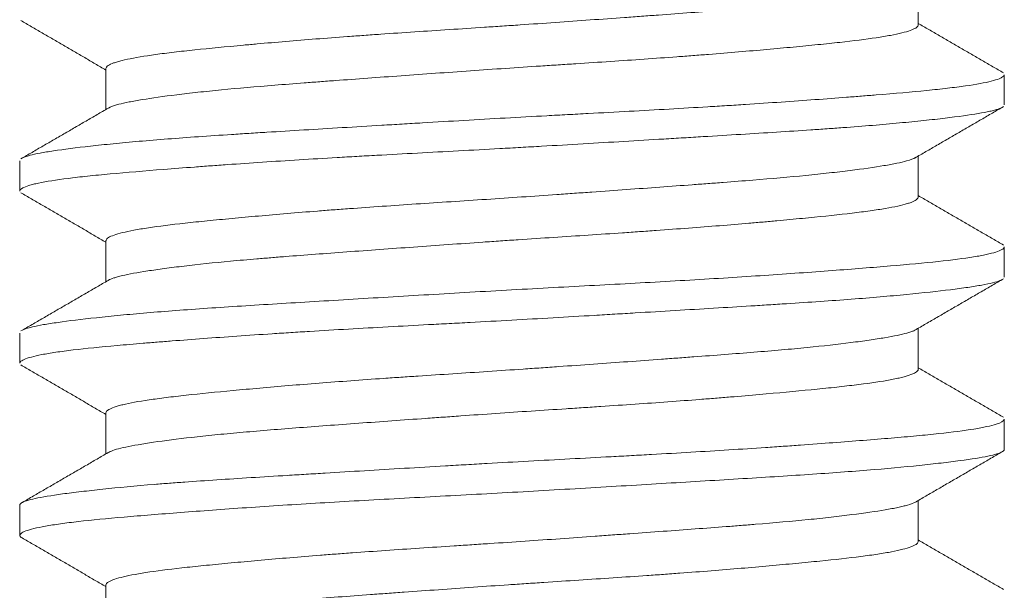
# Model space of a CAD drawing. Header units: millimetres. Extents: x 28 to 2257, y 19 to 785.
# Tile 46 of 55: x 1655.35 to 1659.35, y 381.3 to 383.62. Entities that reach past the tile are written whole.
import ezdxf

# ---------------------------------------------------------------- set-up
doc = ezdxf.new("R2010")
doc.units = ezdxf.units.MM
doc.layers.add('1', color=7, linetype='Continuous', true_color=0xffffff)

msp = doc.modelspace()

# ---------------------------------------------------------------- linework, layer by layer
at = {"layer": '1', "color": 155, "linetype": 'Continuous', "lineweight": 18}
for p, q in [((1659.0032, 383.5957), (1659.0032, 383.7626)), ((1655.7032, 383.4193), (1655.7032, 383.2523)), ((1659.3532, 383.2715), (1659.3532, 383.3936)), ((1659.0032, 382.8956), (1659.0032, 383.0626)), ((1655.3532, 383.0439), (1655.3532, 382.9212)), ((1655.7032, 382.7191), (1655.7032, 382.5523)), ((1659.3532, 382.571), (1659.3532, 382.6935)), ((1655.3532, 382.3435), (1655.3532, 382.2215)), ((1659.0032, 382.196), (1659.0032, 382.3626)), ((1655.7032, 382.0191), (1655.7032, 381.8523)), ((1659.3532, 381.8714), (1659.3532, 381.994)), ((1659.0032, 381.4956), (1659.0032, 381.6626)), ((1655.3532, 381.6436), (1655.3532, 381.5209)), ((1655.7032, 381.3193), (1655.7032, 381.1523))]:
    msp.add_line(p, q, dxfattribs=at)
for points, knots in [([(1658.9921, 383.7561), (1658.9896, 383.7547), (1658.9834, 383.7518), (1658.9752, 383.7488), (1658.9657, 383.7457), (1658.9604, 383.7441), (1658.9313, 383.7362), (1658.9001, 383.73), (1658.842, 383.7203), (1658.8101, 383.7154), (1658.7738, 383.7104), (1658.7487, 383.707), (1658.7356, 383.7053), (1658.6683, 383.6969), (1658.6082, 383.6902), (1658.5088, 383.6804), (1658.4568, 383.6756), (1658.4013, 383.6709), (1658.3634, 383.6677), (1658.3442, 383.6662), (1658.2469, 383.6583), (1658.165, 383.6521), (1658.0363, 383.6426), (1657.9924, 383.6394), (1657.925, 383.6344), (1657.9023, 383.6328), (1657.8564, 383.6294), (1657.8334, 383.6278), (1657.7179, 383.6194), (1657.6242, 383.6127), (1657.4816, 383.6026), (1657.4338, 383.5993), (1657.3615, 383.5944), (1657.3372, 383.5927), (1657.2889, 383.5895), (1657.2649, 383.5879), (1657.1451, 383.58), (1657.0507, 383.5739), (1656.9114, 383.5646), (1656.8653, 383.5614), (1656.7967, 383.5566), (1656.7739, 383.555), (1656.729, 383.5518), (1656.7069, 383.5502), (1656.5972, 383.5421), (1656.5136, 383.5355), (1656.3944, 383.5255), (1656.3556, 383.5221), (1656.2991, 383.517), (1656.2806, 383.5154), (1656.2445, 383.512), (1656.2269, 383.5104), (1656.1405, 383.5022), (1656.0777, 383.496), (1656.007, 383.4882), (1655.9932, 383.4866), (1655.9665, 383.4835), (1655.9536, 383.4819), (1655.916, 383.4772), (1655.893, 383.474), (1655.8297, 383.4644), (1655.7952, 383.458), (1655.7618, 383.4496), (1655.7556, 383.448), (1655.7443, 383.4446), (1655.739, 383.4429), (1655.725, 383.4378), (1655.7178, 383.4344), (1655.706, 383.4267), (1655.7029, 383.4224), (1655.7032, 383.4183)], [0, 0, 0, 0, 0.013122, 0.027509, 0.027509, 0.041897, 0.041897, 0.099448, 0.099448, 0.128223, 0.14261, 0.14261, 0.156998, 0.156998, 0.214549, 0.214549, 0.243324, 0.257712, 0.257712, 0.272099, 0.272099, 0.32965, 0.32965, 0.358425, 0.358425, 0.372813, 0.372813, 0.387201, 0.387201, 0.444751, 0.444751, 0.473527, 0.473527, 0.487914, 0.487914, 0.502302, 0.502302, 0.559853, 0.559853, 0.588628, 0.588628, 0.603016, 0.603016, 0.617403, 0.617403, 0.674954, 0.674954, 0.703729, 0.703729, 0.718117, 0.718117, 0.732505, 0.732505, 0.790055, 0.790055, 0.804443, 0.804443, 0.818831, 0.818831, 0.847606, 0.847606, 0.905157, 0.905157, 0.919544, 0.919544, 0.933932, 0.933932, 0.962707, 0.962707, 1, 1, 1, 1]), ([(1655.713, 383.258), (1655.7216, 383.2632), (1655.7357, 383.2682), (1655.7672, 383.2764), (1655.781, 383.2795), (1655.805, 383.2843), (1655.8135, 383.2859), (1655.8315, 383.2891), (1655.8409, 383.2907), (1655.8903, 383.2988), (1655.937, 383.3054), (1656.0175, 383.3154), (1656.0462, 383.3187), (1656.0919, 383.3238), (1656.1076, 383.3254), (1656.1396, 383.3288), (1656.1559, 383.3304), (1656.2393, 383.3385), (1656.3114, 383.3447), (1656.4275, 383.354), (1656.4675, 383.3571), (1656.5295, 383.3618), (1656.5505, 383.3634), (1656.5927, 383.3666), (1656.614, 383.3682), (1656.7215, 383.3761), (1656.8103, 383.3826), (1656.9479, 383.3925), (1656.9946, 383.3959), (1657.0892, 383.4027), (1657.1366, 383.4061), (1657.2788, 383.4161), (1657.3739, 383.4225), (1657.493, 383.4304), (1657.5168, 383.432), (1657.5645, 383.4351), (1657.5884, 383.4367), (1657.6597, 383.4413), (1657.7065, 383.4444), (1657.8452, 383.4537), (1657.9352, 383.46), (1658.0444, 383.468), (1658.066, 383.4697), (1658.1091, 383.4729), (1658.1304, 383.4746), (1658.1935, 383.4796), (1658.2343, 383.4829), (1658.3528, 383.4929), (1658.4268, 383.4995), (1658.5131, 383.5077), (1658.53, 383.5093), (1658.5633, 383.5125), (1658.5795, 383.5141), (1658.6269, 383.5189), (1658.6568, 383.522), (1658.7411, 383.5313), (1658.7904, 383.5375), (1658.8434, 383.5454), (1658.8536, 383.547), (1658.873, 383.5503), (1658.8822, 383.5519), (1658.9083, 383.5568), (1658.9236, 383.5601), (1658.9636, 383.57), (1658.9824, 383.5767), (1658.9957, 383.5851), (1658.9978, 383.5868), (1659.0011, 383.5901), (1659.0022, 383.5918), (1659.003, 383.5942), (1659.0031, 383.5949), (1659.0032, 383.5957)], [0, 0, 0, 0, 0.047248, 0.047248, 0.075917, 0.075917, 0.090252, 0.090252, 0.104587, 0.104587, 0.161927, 0.161927, 0.190596, 0.190596, 0.204931, 0.204931, 0.219266, 0.219266, 0.276606, 0.276606, 0.305275, 0.305275, 0.31961, 0.31961, 0.333945, 0.333945, 0.391284, 0.391284, 0.419954, 0.419954, 0.448624, 0.448624, 0.505963, 0.505963, 0.520298, 0.520298, 0.534633, 0.534633, 0.563303, 0.563303, 0.620642, 0.620642, 0.634977, 0.634977, 0.649312, 0.649312, 0.677982, 0.677982, 0.735321, 0.735321, 0.749656, 0.749656, 0.763991, 0.763991, 0.792661, 0.792661, 0.85, 0.85, 0.864335, 0.864335, 0.87867, 0.87867, 0.907339, 0.907339, 0.964679, 0.964679, 0.979014, 0.979014, 0.993349, 0.993349, 1, 1, 1, 1]), ([(1655.362, 383.0543), (1655.3689, 383.0582), (1655.3798, 383.0621), (1655.4058, 383.0689), (1655.4195, 383.0719), (1655.4435, 383.0764), (1655.4521, 383.0779), (1655.4704, 383.081), (1655.4802, 383.0825), (1655.532, 383.0904), (1655.5818, 383.0967), (1655.6687, 383.1064), (1655.6996, 383.1097), (1655.7492, 383.1146), (1655.7662, 383.1162), (1655.8013, 383.1195), (1655.8194, 383.1212), (1655.9122, 383.1293), (1655.9927, 383.1356), (1656.1225, 383.1446), (1656.1673, 383.1476), (1656.2368, 383.1521), (1656.2603, 383.1536), (1656.3082, 383.1566), (1656.3326, 383.1582), (1656.4559, 383.1658), (1656.5579, 383.172), (1656.716, 383.1815), (1656.7695, 383.1847), (1656.851, 383.1896), (1656.8784, 383.1913), (1656.9336, 383.1946), (1656.9614, 383.1962), (1657.1012, 383.2045), (1657.2132, 383.2111), (1657.3816, 383.2206), (1657.4377, 383.2237), (1657.5221, 383.2283), (1657.5502, 383.2298), (1657.6065, 383.2328), (1657.6347, 383.2343), (1657.7751, 383.2418), (1657.8845, 383.2478), (1658.0441, 383.2569), (1658.0965, 383.26), (1658.1741, 383.2647), (1658.1998, 383.2662), (1658.2508, 383.2694), (1658.2761, 383.271), (1658.4013, 383.2792), (1658.4954, 383.2857), (1658.6281, 383.2955), (1658.671, 383.2987), (1658.733, 383.3035), (1658.7533, 383.3051), (1658.7932, 383.3083), (1658.8128, 383.3098), (1658.9085, 383.3176), (1658.9769, 383.3235), (1659.0677, 383.3325), (1659.096, 383.3355), (1659.1355, 383.3401), (1659.1481, 383.3417), (1659.1724, 383.3448), (1659.184, 383.3464), (1659.2394, 383.3543), (1659.2742, 383.3607), (1659.3128, 383.3705), (1659.3234, 383.3738), (1659.3358, 383.3788), (1659.3393, 383.3804), (1659.3452, 383.3837), (1659.3476, 383.3854), (1659.3517, 383.3892), (1659.353, 383.3913), (1659.3532, 383.3935)], [0, 0, 0, 0, 0.036032, 0.036032, 0.063835, 0.063835, 0.077736, 0.077736, 0.091637, 0.091637, 0.147242, 0.147242, 0.175044, 0.175044, 0.188946, 0.188946, 0.202847, 0.202847, 0.258452, 0.258452, 0.286254, 0.286254, 0.300156, 0.300156, 0.314057, 0.314057, 0.369662, 0.369662, 0.397464, 0.397464, 0.411366, 0.411366, 0.425267, 0.425267, 0.480872, 0.480872, 0.508674, 0.508674, 0.522576, 0.522576, 0.536477, 0.536477, 0.592082, 0.592082, 0.619884, 0.619884, 0.633786, 0.633786, 0.647687, 0.647687, 0.703292, 0.703292, 0.731094, 0.731094, 0.744996, 0.744996, 0.758897, 0.758897, 0.814502, 0.814502, 0.842304, 0.842304, 0.856206, 0.856206, 0.870107, 0.870107, 0.925712, 0.925712, 0.953514, 0.953514, 0.967415, 0.967415, 0.981317, 0.981317, 1, 1, 1, 1]), ([(1659.344, 383.2604), (1659.3401, 383.2582), (1659.3349, 383.2561), (1659.3241, 383.2524), (1659.319, 383.2509), (1659.3077, 383.2479), (1659.2891, 383.2434), (1659.2654, 383.2389), (1659.2114, 383.2297), (1659.1665, 383.2235), (1659.0991, 383.2154), (1659.085, 383.2138), (1659.0559, 383.2105), (1659.0109, 383.2056), (1658.9616, 383.2007), (1658.8577, 383.1909), (1658.7812, 383.1845), (1658.6761, 383.1768), (1658.6546, 383.1752), (1658.611, 383.1722), (1658.5446, 383.1676), (1658.4754, 383.1632), (1658.3334, 383.1542), (1658.2338, 383.1481), (1658.103, 383.1402), (1658.0765, 383.1386), (1658.0234, 383.1354), (1657.9432, 383.1306), (1657.862, 383.1257), (1657.698, 383.1159), (1657.5867, 383.1092), (1657.4451, 383.1011), (1657.4166, 383.0995), (1657.3599, 383.0963), (1657.3316, 383.0947), (1657.247, 383.09), (1657.1909, 383.087), (1657.0235, 383.078), (1656.913, 383.0721), (1656.7766, 383.0645), (1656.7493, 383.063), (1656.6955, 383.0599), (1656.6156, 383.0553), (1656.5381, 383.0506), (1656.3863, 383.0411), (1656.2893, 383.0347), (1656.1735, 383.0264), (1656.1506, 383.0248), (1656.1058, 383.0215), (1656.0399, 383.0165), (1655.9778, 383.0117), (1655.8588, 383.0023), (1655.7862, 382.9964), (1655.7042, 382.9888), (1655.6882, 382.9873), (1655.6575, 382.9843), (1655.613, 382.9797), (1655.5734, 382.9752), (1655.5007, 382.9659), (1655.4608, 382.9596), (1655.4219, 382.9514), (1655.4147, 382.9497), (1655.4015, 382.9464), (1655.3835, 382.9415), (1655.3709, 382.9365), (1655.3569, 382.929), (1655.353, 382.9248), (1655.3532, 382.9206)], [0, 0, 0, 0, 0.019982, 0.019982, 0.033859, 0.033859, 0.047735, 0.075488, 0.075488, 0.130995, 0.130995, 0.144871, 0.144871, 0.158748, 0.186501, 0.186501, 0.242007, 0.242007, 0.255884, 0.255884, 0.26976, 0.297513, 0.297513, 0.35302, 0.35302, 0.366896, 0.366896, 0.380773, 0.408526, 0.408526, 0.464032, 0.464032, 0.477909, 0.477909, 0.491785, 0.491785, 0.519538, 0.519538, 0.575044, 0.575044, 0.588921, 0.588921, 0.602798, 0.630551, 0.630551, 0.686057, 0.686057, 0.699933, 0.699933, 0.71381, 0.741563, 0.741563, 0.797069, 0.797069, 0.810946, 0.810946, 0.824822, 0.852575, 0.852575, 0.908082, 0.908082, 0.921958, 0.921958, 0.935835, 0.963588, 0.963588, 1, 1, 1, 1]), ([(1658.9928, 383.0565), (1658.985, 383.052), (1658.9728, 383.0475), (1658.945, 383.0399), (1658.9317, 383.0368), (1658.9085, 383.032), (1658.9003, 383.0304), (1658.8828, 383.0272), (1658.8736, 383.0255), (1658.8252, 383.0174), (1658.7793, 383.0108), (1658.6998, 383.0008), (1658.6715, 382.9975), (1658.6264, 382.9924), (1658.6108, 382.9907), (1658.579, 382.9874), (1658.5628, 382.9857), (1658.4798, 382.9775), (1658.408, 382.9713), (1658.2924, 382.962), (1658.2526, 382.9589), (1658.1907, 382.9541), (1658.1697, 382.9525), (1658.1275, 382.9493), (1658.1061, 382.9478), (1657.9986, 382.9398), (1657.9097, 382.9333), (1657.7719, 382.9233), (1657.7252, 382.92), (1657.6541, 382.9149), (1657.6303, 382.9132), (1657.5827, 382.9098), (1657.5589, 382.9081), (1657.4398, 382.8997), (1657.3444, 382.8932), (1657.201, 382.8837), (1657.1531, 382.8805), (1657.0573, 382.8743), (1657.0101, 382.8712), (1656.8705, 382.8618), (1656.78, 382.8556), (1656.6702, 382.8475), (1656.6484, 382.8459), (1656.6051, 382.8426), (1656.5836, 382.8409), (1656.52, 382.8359), (1656.4789, 382.8326), (1656.3594, 382.8226), (1656.2848, 382.8158), (1656.1979, 382.8076), (1656.1808, 382.806), (1656.1474, 382.8028), (1656.1309, 382.8012), (1656.0831, 382.7964), (1656.053, 382.7933), (1655.9679, 382.7839), (1655.9181, 382.7777), (1655.8647, 382.7697), (1655.8544, 382.7681), (1655.8349, 382.7649), (1655.8255, 382.7632), (1655.7992, 382.7583), (1655.7837, 382.755), (1655.7432, 382.7451), (1655.7243, 382.7383), (1655.7082, 382.7282), (1655.7048, 382.7248), (1655.7033, 382.7206), (1655.7032, 382.7196), (1655.7032, 382.7186)], [0, 0, 0, 0, 0.041897, 0.041897, 0.070672, 0.070672, 0.08506, 0.08506, 0.099448, 0.099448, 0.156998, 0.156998, 0.185773, 0.185773, 0.200161, 0.200161, 0.214549, 0.214549, 0.272099, 0.272099, 0.300875, 0.300875, 0.315262, 0.315262, 0.32965, 0.32965, 0.387201, 0.387201, 0.415976, 0.415976, 0.430364, 0.430364, 0.444751, 0.444751, 0.502302, 0.502302, 0.531077, 0.531077, 0.559853, 0.559853, 0.617403, 0.617403, 0.631791, 0.631791, 0.646179, 0.646179, 0.674954, 0.674954, 0.732505, 0.732505, 0.746892, 0.746892, 0.76128, 0.76128, 0.790055, 0.790055, 0.847606, 0.847606, 0.861994, 0.861994, 0.876381, 0.876381, 0.905157, 0.905157, 0.962707, 0.962707, 0.991483, 0.991483, 1, 1, 1, 1]), ([(1655.7136, 382.5584), (1655.7188, 382.5614), (1655.7259, 382.5644), (1655.7397, 382.5689), (1655.7449, 382.5705), (1655.7564, 382.5736), (1655.7626, 382.5752), (1655.7961, 382.583), (1655.8305, 382.5893), (1655.8936, 382.5991), (1655.9165, 382.6024), (1655.9538, 382.6074), (1655.9668, 382.6091), (1655.9934, 382.6124), (1656.0071, 382.6141), (1656.0776, 382.6224), (1656.1401, 382.6291), (1656.2431, 382.6387), (1656.279, 382.6418), (1656.3352, 382.6465), (1656.3543, 382.6481), (1656.3928, 382.6512), (1656.4124, 382.6528), (1656.5114, 382.6606), (1656.5946, 382.6668), (1656.7253, 382.6764), (1656.7699, 382.6796), (1656.861, 382.6863), (1656.9069, 382.6896), (1657.0457, 382.6996), (1657.1395, 382.7063), (1657.2585, 382.7146), (1657.2824, 382.7163), (1657.3304, 382.7195), (1657.3545, 382.7212), (1657.4267, 382.726), (1657.4744, 382.7292), (1657.6167, 382.7385), (1657.7101, 382.7446), (1657.825, 382.7524), (1657.8479, 382.754), (1657.8935, 382.7571), (1657.9163, 382.7587), (1657.9837, 382.7635), (1658.0276, 382.7668), (1658.1563, 382.7765), (1658.238, 382.7831), (1658.3351, 382.7915), (1658.3543, 382.7931), (1658.3921, 382.7965), (1658.4107, 382.7982), (1658.4653, 382.8032), (1658.5001, 382.8064), (1658.5999, 382.8161), (1658.6603, 382.8222), (1658.7279, 382.83), (1658.7411, 382.8316), (1658.7665, 382.8347), (1658.7788, 382.8363), (1658.8141, 382.841), (1658.8357, 382.8442), (1658.8947, 382.8537), (1658.9265, 382.8603), (1658.9565, 382.8686), (1658.9621, 382.8703), (1658.9721, 382.8737), (1658.9766, 382.8754), (1658.9884, 382.8804), (1658.9942, 382.8838), (1659.0014, 382.8901), (1659.0032, 382.8931), (1659.0032, 382.896)], [0, 0, 0, 0, 0.027752, 0.027752, 0.042087, 0.042087, 0.056422, 0.056422, 0.113761, 0.113761, 0.142431, 0.142431, 0.156766, 0.156766, 0.171101, 0.171101, 0.22844, 0.22844, 0.25711, 0.25711, 0.271445, 0.271445, 0.28578, 0.28578, 0.343119, 0.343119, 0.371789, 0.371789, 0.400459, 0.400459, 0.457798, 0.457798, 0.472133, 0.472133, 0.486468, 0.486468, 0.515138, 0.515138, 0.572477, 0.572477, 0.586812, 0.586812, 0.601147, 0.601147, 0.629817, 0.629817, 0.687156, 0.687156, 0.701491, 0.701491, 0.715826, 0.715826, 0.744495, 0.744495, 0.801835, 0.801835, 0.81617, 0.81617, 0.830505, 0.830505, 0.859174, 0.859174, 0.916514, 0.916514, 0.930849, 0.930849, 0.945183, 0.945183, 0.973853, 0.973853, 1, 1, 1, 1]), ([(1655.3626, 382.3546), (1655.3709, 382.3592), (1655.3849, 382.3638), (1655.4174, 382.3714), (1655.4325, 382.3745), (1655.4671, 382.3805), (1655.4866, 382.3836), (1655.5516, 382.3929), (1655.6036, 382.3993), (1655.6951, 382.4092), (1655.7274, 382.4125), (1655.7957, 382.419), (1655.8315, 382.4223), (1655.9444, 382.4319), (1656.0266, 382.438), (1656.2055, 382.4502), (1656.2997, 382.4562), (1656.497, 382.4683), (1656.6001, 382.4745), (1656.8156, 382.4875), (1656.925, 382.4941), (1657.1466, 382.5072), (1657.2589, 382.5138), (1657.4866, 382.5264), (1657.5988, 382.5324), (1657.8197, 382.5442), (1657.9285, 382.5502), (1658.1426, 382.5626), (1658.2448, 382.5689), (1658.4399, 382.5818), (1658.5329, 382.5884), (1658.7089, 382.6015), (1658.7896, 382.6079), (1658.9368, 382.62), (1659.0034, 382.6259), (1659.1216, 382.6382), (1659.1716, 382.6443), (1659.2336, 382.6537), (1659.252, 382.6569), (1659.2845, 382.6634), (1659.2985, 382.6667), (1659.3337, 382.6767), (1659.3474, 382.6833), (1659.3526, 382.6911), (1659.3531, 382.6924), (1659.3532, 382.6938)], [0, 0, 0, 0, 0.042705, 0.042705, 0.070507, 0.070507, 0.09831, 0.09831, 0.153915, 0.153915, 0.181717, 0.181717, 0.20952, 0.20952, 0.265125, 0.265125, 0.32073, 0.32073, 0.376335, 0.376335, 0.43194, 0.43194, 0.487544, 0.487544, 0.543149, 0.543149, 0.598754, 0.598754, 0.654359, 0.654359, 0.709964, 0.709964, 0.765569, 0.765569, 0.821174, 0.821174, 0.876779, 0.876779, 0.904582, 0.904582, 0.932384, 0.932384, 0.987989, 0.987989, 1, 1, 1, 1]), ([(1659.3445, 382.5607), (1659.342, 382.5592), (1659.3389, 382.5578), (1659.3203, 382.5504), (1659.296, 382.5445), (1659.2537, 382.5369), (1659.2446, 382.5353), (1659.2254, 382.5322), (1659.195, 382.5276), (1659.1598, 382.5229), (1659.0832, 382.5133), (1659.0239, 382.5068), (1658.9389, 382.4985), (1658.9214, 382.4969), (1658.8856, 382.4936), (1658.8673, 382.492), (1658.8111, 382.4871), (1658.7721, 382.484), (1658.65, 382.4747), (1658.5623, 382.4688), (1658.4443, 382.4612), (1658.4203, 382.4597), (1658.372, 382.4566), (1658.2987, 382.4521), (1658.2233, 382.4475), (1658.0697, 382.4382), (1657.9635, 382.4318), (1657.826, 382.4235), (1657.7983, 382.4219), (1657.7429, 382.4186), (1657.6596, 382.4136), (1657.576, 382.4087), (1657.4082, 382.3989), (1657.2957, 382.3926), (1657.1541, 382.385), (1657.1258, 382.3835), (1657.0696, 382.3805), (1656.9858, 382.376), (1656.9034, 382.3715), (1656.7404, 382.3626), (1656.6342, 382.3565), (1656.5046, 382.3485), (1656.479, 382.3469), (1656.4284, 382.3437), (1656.3535, 382.3389), (1656.2817, 382.334), (1656.1421, 382.3243), (1656.0544, 382.3177), (1655.9516, 382.3097), (1655.9314, 382.3081), (1655.8921, 382.3049), (1655.8347, 382.3003), (1655.7816, 382.2958), (1655.6811, 382.2868), (1655.6217, 382.2809), (1655.5573, 382.2731), (1655.545, 382.2716), (1655.5215, 382.2684), (1655.488, 382.2637), (1655.4597, 382.2589), (1655.4098, 382.2493), (1655.3855, 382.2427), (1655.3668, 382.2344), (1655.3637, 382.2327), (1655.3586, 382.2294), (1655.3567, 382.2278), (1655.3539, 382.2244), (1655.3532, 382.2227), (1655.3532, 382.2209)], [0, 0, 0, 0, 0.013321, 0.013321, 0.068828, 0.068828, 0.082704, 0.082704, 0.096581, 0.124334, 0.124334, 0.17984, 0.17984, 0.193717, 0.193717, 0.207593, 0.207593, 0.235346, 0.235346, 0.290853, 0.290853, 0.304729, 0.304729, 0.318606, 0.346359, 0.346359, 0.401865, 0.401865, 0.415742, 0.415742, 0.429618, 0.457371, 0.457371, 0.512877, 0.512877, 0.526754, 0.526754, 0.540631, 0.568384, 0.568384, 0.62389, 0.62389, 0.637766, 0.637766, 0.651643, 0.679396, 0.679396, 0.734902, 0.734902, 0.748779, 0.748779, 0.762655, 0.790409, 0.790409, 0.845915, 0.845915, 0.859791, 0.859791, 0.873668, 0.901421, 0.901421, 0.956927, 0.956927, 0.970804, 0.970804, 0.98468, 0.98468, 1, 1, 1, 1]), ([(1658.9926, 382.3564), (1658.9905, 382.3552), (1658.988, 382.354), (1658.9817, 382.3512), (1658.9776, 382.3496), (1658.9684, 382.3465), (1658.9633, 382.3449), (1658.9354, 382.3372), (1658.9051, 382.3309), (1658.848, 382.3212), (1658.827, 382.318), (1658.7925, 382.313), (1658.7805, 382.3113), (1658.7557, 382.3079), (1658.7429, 382.3063), (1658.6768, 382.2979), (1658.6174, 382.2912), (1658.5187, 382.2814), (1658.4841, 382.2781), (1658.4116, 382.2717), (1658.3743, 382.2686), (1658.2588, 382.2592), (1658.1774, 382.2531), (1658.0703, 382.2451), (1658.0486, 382.2435), (1658.0046, 382.2403), (1657.9823, 382.2386), (1657.9148, 382.2337), (1657.8694, 382.2304), (1657.7318, 382.2204), (1657.6383, 382.2137), (1657.5191, 382.2053), (1657.4952, 382.2036), (1657.4471, 382.2002), (1657.4228, 382.1986), (1657.3505, 382.1936), (1657.3025, 382.1904), (1657.1592, 382.1809), (1657.0647, 382.1748), (1656.9479, 382.167), (1656.9246, 382.1654), (1656.8781, 382.1623), (1656.8549, 382.1607), (1656.7863, 382.1559), (1656.7415, 382.1527), (1656.6099, 382.1431), (1656.5259, 382.1365), (1656.4054, 382.1264), (1656.366, 382.123), (1656.2906, 382.1163), (1656.2544, 382.113), (1656.1503, 382.1032), (1656.0867, 382.0969), (1656.0148, 382.0891), (1656.0008, 382.0875), (1655.9737, 382.0843), (1655.9606, 382.0828), (1655.9228, 382.0781), (1655.8995, 382.0749), (1655.8353, 382.0654), (1655.8, 382.0589), (1655.7654, 382.0506), (1655.759, 382.0489), (1655.7472, 382.0455), (1655.7419, 382.0438), (1655.7274, 382.0388), (1655.7198, 382.0354), (1655.7067, 382.0275), (1655.703, 382.023), (1655.7032, 382.0186)], [0, 0, 0, 0, 0.01128, 0.01128, 0.025668, 0.025668, 0.040055, 0.040055, 0.097606, 0.097606, 0.126381, 0.126381, 0.140769, 0.140769, 0.155157, 0.155157, 0.212707, 0.212707, 0.241483, 0.241483, 0.270258, 0.270258, 0.327808, 0.327808, 0.342196, 0.342196, 0.356584, 0.356584, 0.385359, 0.385359, 0.44291, 0.44291, 0.457297, 0.457297, 0.471685, 0.471685, 0.50046, 0.50046, 0.558011, 0.558011, 0.572399, 0.572399, 0.586786, 0.586786, 0.615562, 0.615562, 0.673112, 0.673112, 0.701888, 0.701888, 0.730663, 0.730663, 0.788214, 0.788214, 0.802601, 0.802601, 0.816989, 0.816989, 0.845764, 0.845764, 0.903315, 0.903315, 0.917703, 0.917703, 0.93209, 0.93209, 0.960866, 0.960866, 1, 1, 1, 1]), ([(1655.7124, 381.8576), (1655.7145, 381.8589), (1655.7169, 381.8602), (1655.7333, 381.8677), (1655.7548, 381.8738), (1655.7991, 381.8832), (1655.8158, 381.8864), (1655.844, 381.8913), (1655.854, 381.8929), (1655.8746, 381.8962), (1655.8854, 381.8978), (1655.9415, 381.906), (1655.9933, 381.9127), (1656.0812, 381.9227), (1656.1122, 381.926), (1656.1614, 381.9309), (1656.1782, 381.9326), (1656.2124, 381.9358), (1656.2298, 381.9374), (1656.3183, 381.9453), (1656.3941, 381.9514), (1656.5153, 381.9608), (1656.5569, 381.9639), (1656.6427, 381.9703), (1656.6862, 381.9735), (1656.8187, 381.9832), (1656.9095, 381.9898), (1657.0261, 381.9982), (1657.0496, 381.9998), (1657.0968, 382.0032), (1657.1207, 382.0049), (1657.1923, 382.01), (1657.2399, 382.0133), (1657.3828, 382.0232), (1657.4778, 382.0294), (1657.5961, 382.0372), (1657.6198, 382.0387), (1657.6671, 382.0418), (1657.6908, 382.0434), (1657.7611, 382.0481), (1657.8073, 382.0512), (1657.9435, 382.0606), (1658.0313, 382.0669), (1658.1373, 382.0751), (1658.1583, 382.0768), (1658.1999, 382.0801), (1658.2205, 382.0818), (1658.2812, 382.0868), (1658.3203, 382.0901), (1658.4335, 382.1001), (1658.5037, 382.1067), (1658.5847, 382.1147), (1658.6005, 382.1162), (1658.6315, 382.1194), (1658.6466, 382.121), (1658.6905, 382.1257), (1658.7179, 382.1288), (1658.7947, 382.1381), (1658.8389, 382.1443), (1658.8851, 382.1524), (1658.8938, 382.1541), (1658.9105, 382.1574), (1658.9182, 382.159), (1658.94, 382.164), (1658.9525, 382.1673), (1658.9838, 382.1773), (1658.9967, 382.184), (1659.0024, 382.1923), (1659.0031, 382.194), (1659.0032, 382.1957), (1659.0032, 382.1958), (1659.0032, 382.1959)], [0, 0, 0, 0, 0.011905, 0.011905, 0.069139, 0.069139, 0.097756, 0.097756, 0.112065, 0.112065, 0.126374, 0.126374, 0.183608, 0.183608, 0.212225, 0.212225, 0.226534, 0.226534, 0.240842, 0.240842, 0.298077, 0.298077, 0.326694, 0.326694, 0.355311, 0.355311, 0.412546, 0.412546, 0.426854, 0.426854, 0.441163, 0.441163, 0.46978, 0.46978, 0.527015, 0.527015, 0.541323, 0.541323, 0.555632, 0.555632, 0.584249, 0.584249, 0.641484, 0.641484, 0.655792, 0.655792, 0.670101, 0.670101, 0.698718, 0.698718, 0.755952, 0.755952, 0.770261, 0.770261, 0.78457, 0.78457, 0.813187, 0.813187, 0.870421, 0.870421, 0.88473, 0.88473, 0.899038, 0.899038, 0.927656, 0.927656, 0.98489, 0.98489, 0.999199, 0.999199, 1, 1, 1, 1]), ([(1655.3532, 381.6437), (1655.353, 381.6468), (1655.3552, 381.6499), (1655.3621, 381.6545), (1655.3651, 381.656), (1655.3721, 381.659), (1655.3844, 381.6635), (1655.4019, 381.6679), (1655.4437, 381.6769), (1655.4806, 381.683), (1655.5385, 381.6909), (1655.5507, 381.6925), (1655.576, 381.6957), (1655.6154, 381.7005), (1655.6593, 381.7054), (1655.7528, 381.7152), (1655.8229, 381.7218), (1655.9207, 381.7298), (1655.9407, 381.7314), (1655.9814, 381.7345), (1656.0434, 381.7392), (1656.1087, 381.7437), (1656.2435, 381.7526), (1656.3389, 381.7586), (1656.4653, 381.7663), (1656.4909, 381.7679), (1656.5424, 381.771), (1656.6201, 381.7757), (1656.6994, 381.7805), (1656.86, 381.7902), (1656.9698, 381.7968), (1657.1105, 381.8051), (1657.1388, 381.8067), (1657.1952, 381.81), (1657.2234, 381.8116), (1657.3078, 381.8165), (1657.364, 381.8196), (1657.5323, 381.8289), (1657.6441, 381.8348), (1657.7834, 381.8423), (1657.8111, 381.8438), (1657.8661, 381.8468), (1657.9478, 381.8514), (1658.0276, 381.8559), (1658.1845, 381.8652), (1658.2856, 381.8715), (1658.4074, 381.8797), (1658.4315, 381.8814), (1658.4787, 381.8846), (1658.5484, 381.8896), (1658.6146, 381.8945), (1658.7422, 381.9042), (1658.8212, 381.9104), (1658.9118, 381.918), (1658.9295, 381.9195), (1658.9638, 381.9226), (1659.0135, 381.9271), (1659.0586, 381.9316), (1659.1426, 381.9406), (1659.1904, 381.9468), (1659.2396, 381.9548), (1659.2489, 381.9565), (1659.2662, 381.9597), (1659.2903, 381.9646), (1659.3092, 381.9695), (1659.34, 381.9793), (1659.3513, 381.9859), (1659.3531, 381.9928), (1659.3531, 381.9932), (1659.3532, 381.9936)], [0, 0, 0, 0, 0.026724, 0.026724, 0.040194, 0.040194, 0.053664, 0.080603, 0.080603, 0.134483, 0.134483, 0.147953, 0.147953, 0.161422, 0.188362, 0.188362, 0.242241, 0.242241, 0.255711, 0.255711, 0.269181, 0.296121, 0.296121, 0.35, 0.35, 0.36347, 0.36347, 0.37694, 0.403879, 0.403879, 0.457759, 0.457759, 0.471228, 0.471228, 0.484698, 0.484698, 0.511638, 0.511638, 0.565517, 0.565517, 0.578987, 0.578987, 0.592457, 0.619397, 0.619397, 0.673276, 0.673276, 0.686746, 0.686746, 0.700216, 0.727155, 0.727155, 0.781034, 0.781034, 0.794504, 0.794504, 0.807974, 0.834914, 0.834914, 0.888793, 0.888793, 0.902263, 0.902263, 0.915733, 0.942672, 0.942672, 0.996552, 0.996552, 1, 1, 1, 1]), ([(1659.3532, 381.8706), (1659.353, 381.8666), (1659.349, 381.8627), (1659.3348, 381.8559), (1659.3262, 381.8529), (1659.3043, 381.8469), (1659.2911, 381.8439), (1659.2447, 381.8349), (1659.2047, 381.8288), (1659.1307, 381.8192), (1659.1039, 381.8159), (1659.0467, 381.8095), (1659.0161, 381.8062), (1658.9186, 381.7964), (1658.8459, 381.7899), (1658.6847, 381.7772), (1658.5983, 381.7712), (1658.4149, 381.7592), (1658.3178, 381.7532), (1658.1123, 381.7407), (1658.0068, 381.7344), (1657.7909, 381.7214), (1657.6804, 381.7148), (1657.454, 381.7015), (1657.3413, 381.6952), (1657.1173, 381.683), (1657.0058, 381.6771), (1656.7841, 381.665), (1656.677, 381.659), (1656.4703, 381.6465), (1656.3705, 381.6401), (1656.1788, 381.6269), (1656.0895, 381.6203), (1655.9236, 381.6075), (1655.8468, 381.6014), (1655.7067, 381.5893), (1655.6452, 381.5833), (1655.5654, 381.5742), (1655.5409, 381.5711), (1655.4961, 381.5649), (1655.4757, 381.5617), (1655.4213, 381.5519), (1655.3947, 381.5454), (1655.3686, 381.5355), (1655.3622, 381.5322), (1655.3542, 381.5257), (1655.3526, 381.5225), (1655.3541, 381.5164), (1655.357, 381.5135), (1655.362, 381.5106)], [0, 0, 0, 0, 0.033082, 0.033082, 0.059255, 0.059255, 0.085427, 0.085427, 0.137772, 0.137772, 0.163945, 0.163945, 0.190117, 0.190117, 0.242462, 0.242462, 0.294807, 0.294807, 0.347152, 0.347152, 0.399497, 0.399497, 0.451843, 0.451843, 0.504188, 0.504188, 0.556533, 0.556533, 0.608878, 0.608878, 0.661223, 0.661223, 0.713568, 0.713568, 0.765913, 0.765913, 0.818258, 0.818258, 0.84443, 0.84443, 0.870603, 0.870603, 0.922948, 0.922948, 0.949121, 0.949121, 0.975293, 0.975293, 1, 1, 1, 1]), ([(1658.9923, 381.6562), (1658.985, 381.6521), (1658.9741, 381.648), (1658.9541, 381.6423), (1658.9481, 381.6408), (1658.9351, 381.6376), (1658.928, 381.636), (1658.9053, 381.6313), (1658.8883, 381.6281), (1658.8316, 381.6184), (1658.7865, 381.6118), (1658.7208, 381.6035), (1658.7073, 381.6018), (1658.6791, 381.5984), (1658.6645, 381.5967), (1658.6197, 381.5917), (1658.5884, 381.5883), (1658.4902, 381.5785), (1658.419, 381.5722), (1658.3229, 381.5644), (1658.3033, 381.5629), (1658.2634, 381.5597), (1658.243, 381.5581), (1658.1816, 381.5534), (1658.1397, 381.5503), (1658.0117, 381.5407), (1657.923, 381.5343), (1657.808, 381.5259), (1657.7848, 381.5243), (1657.7379, 381.5209), (1657.7143, 381.5192), (1657.6437, 381.5141), (1657.5964, 381.5107), (1657.4541, 381.5007), (1657.3586, 381.4941), (1657.2384, 381.4861), (1657.2143, 381.4846), (1657.1661, 381.4814), (1657.1422, 381.4798), (1657.0708, 381.4752), (1657.0237, 381.4721), (1656.8842, 381.4628), (1656.7933, 381.4565), (1656.6825, 381.4484), (1656.6604, 381.4468), (1656.6168, 381.4435), (1656.5954, 381.4418), (1656.5319, 381.4369), (1656.4908, 381.4335), (1656.3708, 381.4236), (1656.2956, 381.4168), (1656.2074, 381.4086), (1656.1901, 381.4069), (1656.1564, 381.4037), (1656.14, 381.4021), (1656.092, 381.3973), (1656.0617, 381.3942), (1655.9758, 381.3848), (1655.9251, 381.3786), (1655.8704, 381.3706), (1655.86, 381.369), (1655.8401, 381.3658), (1655.8307, 381.3642), (1655.8039, 381.3593), (1655.7723, 381.3527), (1655.7426, 381.3444), (1655.7293, 381.3393), (1655.7214, 381.3359), (1655.718, 381.3342), (1655.7068, 381.3277), (1655.7029, 381.323), (1655.7032, 381.3184)], [0, 0, 0, 0, 0.038214, 0.038214, 0.052601, 0.052601, 0.066989, 0.066989, 0.095764, 0.095764, 0.153315, 0.153315, 0.167703, 0.167703, 0.18209, 0.18209, 0.210866, 0.210866, 0.268416, 0.268416, 0.282804, 0.282804, 0.297192, 0.297192, 0.325967, 0.325967, 0.383517, 0.383517, 0.397905, 0.397905, 0.412293, 0.412293, 0.441068, 0.441068, 0.498619, 0.498619, 0.513006, 0.513006, 0.527394, 0.527394, 0.556169, 0.556169, 0.61372, 0.61372, 0.628108, 0.628108, 0.642495, 0.642495, 0.671271, 0.671271, 0.728821, 0.728821, 0.743209, 0.743209, 0.757597, 0.757597, 0.786372, 0.786372, 0.843923, 0.843923, 0.85831, 0.85831, 0.872698, 0.872698, 0.901473, 0.930249, 0.944636, 0.944636, 0.959024, 0.959024, 1, 1, 1, 1]), ([(1655.713, 381.158), (1655.7168, 381.1603), (1655.7217, 381.1626), (1655.7359, 381.1679), (1655.7461, 381.171), (1655.7647, 381.1757), (1655.7714, 381.1773), (1655.7857, 381.1804), (1655.7934, 381.182), (1655.834, 381.1899), (1655.8739, 381.1964), (1655.945, 381.2063), (1655.9705, 381.2096), (1656.0117, 381.2146), (1656.0259, 381.2163), (1656.0549, 381.2197), (1656.0698, 381.2213), (1656.1461, 381.2297), (1656.213, 381.2361), (1656.3222, 381.2455), (1656.36, 381.2486), (1656.4387, 381.2549), (1656.479, 381.258), (1656.6025, 381.2674), (1656.6884, 381.2737), (1656.8002, 381.2818), (1656.8228, 381.2835), (1656.8684, 381.2868), (1656.8915, 381.2885), (1656.9611, 381.2935), (1657.0078, 381.2968), (1657.1483, 381.3069), (1657.243, 381.3136), (1657.3624, 381.3217), (1657.3863, 381.3233), (1657.4343, 381.3265), (1657.4584, 381.3281), (1657.5303, 381.3329), (1657.5778, 381.336), (1657.7187, 381.3452), (1657.8108, 381.3513), (1657.9236, 381.3593), (1657.946, 381.3608), (1657.9906, 381.3641), (1658.0128, 381.3657), (1658.0784, 381.3706), (1658.121, 381.3738), (1658.2454, 381.3837), (1658.324, 381.3904), (1658.4166, 381.3987), (1658.4348, 381.4004), (1658.4707, 381.4037), (1658.4883, 381.4054), (1658.5398, 381.4102), (1658.5725, 381.4134), (1658.6656, 381.4228), (1658.7213, 381.4289), (1658.7827, 381.4368), (1658.7945, 381.4384), (1658.8174, 381.4415), (1658.8283, 381.4431), (1658.8596, 381.4479), (1658.8784, 381.4511), (1658.9292, 381.4609), (1658.9552, 381.4675), (1658.9779, 381.4759), (1658.982, 381.4776), (1658.989, 381.481), (1658.992, 381.4827), (1658.9994, 381.4877), (1659.0022, 381.491), (1659.0031, 381.4947), (1659.0031, 381.4952), (1659.0032, 381.4957)], [0, 0, 0, 0, 0.021101, 0.021101, 0.049771, 0.049771, 0.064106, 0.064106, 0.07844, 0.07844, 0.13578, 0.13578, 0.16445, 0.16445, 0.178784, 0.178784, 0.193119, 0.193119, 0.250459, 0.250459, 0.279128, 0.279128, 0.307798, 0.307798, 0.365138, 0.365138, 0.379472, 0.379472, 0.393807, 0.393807, 0.422477, 0.422477, 0.479817, 0.479817, 0.494151, 0.494151, 0.508486, 0.508486, 0.537156, 0.537156, 0.594495, 0.594495, 0.60883, 0.60883, 0.623165, 0.623165, 0.651835, 0.651835, 0.709174, 0.709174, 0.723509, 0.723509, 0.737844, 0.737844, 0.766514, 0.766514, 0.823853, 0.823853, 0.838188, 0.838188, 0.852523, 0.852523, 0.881193, 0.881193, 0.938532, 0.938532, 0.952867, 0.952867, 0.967202, 0.967202, 0.995872, 0.995872, 1, 1, 1, 1])]:
    msp.add_open_spline(points, degree=3, knots=knots, dxfattribs=at)
for points in [[(1655.3567, 383.6137), (1655.53, 383.5132), (1655.7032, 383.4126)], [(1659.3498, 383.4011), (1659.1765, 383.5016), (1659.0032, 383.6023)], [(1655.7177, 383.2608), (1655.5379, 383.1562), (1655.3579, 383.0519)], [(1658.9896, 383.0547), (1659.1697, 383.1593), (1659.3498, 383.2638)], [(1655.3567, 382.9137), (1655.53, 382.8132), (1655.7032, 382.7126)], [(1659.3497, 382.7012), (1659.1764, 382.8016), (1659.0032, 382.9023)], [(1655.7176, 382.5607), (1655.5377, 382.4562), (1655.3577, 382.3518)], [(1658.9896, 382.3547), (1659.1696, 382.4593), (1659.3498, 382.5638)], [(1655.3568, 382.2137), (1655.53, 382.1132), (1655.7032, 382.0126)], [(1659.3496, 382.0012), (1659.1764, 382.1017), (1659.0032, 382.2023)], [(1655.7174, 381.8606), (1655.5376, 381.7561), (1655.3576, 381.6517)], [(1658.9895, 381.6547), (1659.1696, 381.7593), (1659.3498, 381.8638)], [(1655.3568, 381.5137), (1655.53, 381.4132), (1655.7032, 381.3126)], [(1659.3495, 381.3013), (1659.1763, 381.4017), (1659.0032, 381.5023)]]:
    msp.add_open_spline(points, degree=2, dxfattribs=at)

doc.saveas('drawing.dxf')
